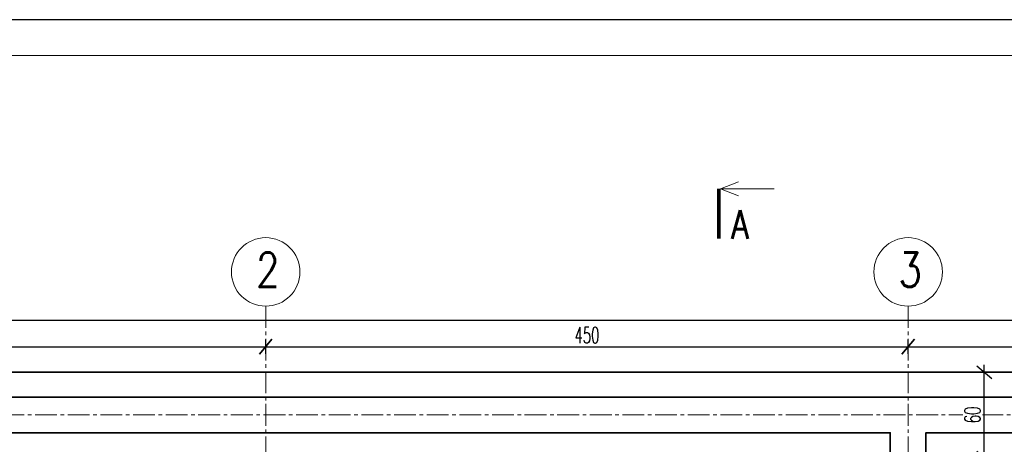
# Model space of a CAD drawing. Header units: centimetres. Extents: x 125945 to 146944, y 20629 to 31773.
# Tile 57 of 80: x 140735 to 141424, y 27407 to 27704. Entities that reach past the tile are written whole.
import ezdxf

# ---------------------------------------------------------------- set-up
doc = ezdxf.new("R2010")
doc.units = ezdxf.units.CM
doc.linetypes.add('CENTER2', pattern=[28.575, 19.05, -3.175, 3.175, -3.175])
for name, color, linetype, lineweight in [('e-cad_cienkie', 88, 'Continuous', 15), ('e-cad_opisy', 7, 'Continuous', 15), ('e-cad_osie', 172, 'CENTER2', 9), ('e-cad_wymiary', 66, 'Continuous', 15), ('K-FUNDAMENTY', 44, 'Continuous', 35), ('K-ŚCIANY KONSTRUKCYJNE', 16, 'Continuous', 35)]:
    doc.layers.add(name, color=color, linetype=linetype, lineweight=lineweight)
doc.styles.add('e-cad_1', font='simplex.shx', dxfattribs={"width": 0.6})
doc.styles.add('e-cad_2', font='simplex.shx', dxfattribs={"width": 0.8})
doc.styles.add('simpl', font='simplex.shx', dxfattribs={"width": 0.6})
doc.dimstyles.new('e-cad_1_50_[cm]', dxfattribs={"dimscale": 5, "dimtxt": 2.25, "dimasz": 1.75, "dimexe": 1, "dimexo": 0, "dimgap": 0.5, "dimtad": 1, "dimdec": 1, "dimrnd": 0.5, "dimdsep": 46, "dimtxsty": 'simpl', "dimblk": 'OBLIQUE', "dimcen": 0, "dimdle": 1, "dimclrd": 256, "dimclre": 256, "dimclrt": 256, "dimadec": 0, "dimazin": 0, "dimtfac": 1, "dimtdec": 1, "dimtix": 1, "dimtmove": 2, "dimatfit": 3, "dimldrblk": 'OBLIQUE', "dimfxl": 1, "dimfxlon": 1, "dimtfill": 1, "dimarcsym": 0})

# ---------------------------------------------------------------- blocks, each defined once
blk = doc.blocks.new('_Oblique')
at = {"color": 0, "linetype": 'ByBlock', "lineweight": -2}
blk.add_line((0.5, 0.6), (-0.5, -0.6), dxfattribs=at)
blk = doc.blocks.new('*D3681')
at = {"layer": 'Defpoints', "color": 0}
for p in [(141386.9, 27457.41), (141410.17, 27457.41), (141386.9, 27397.41)]:
    blk.add_point(p, dxfattribs=at)
at = {"layer": 'e-cad_wymiary', "lineweight": -2, "ltscale": 2}
for p, q in [((141410.17, 27392.41), (141410.17, 27462.41)), ((141405.17, 27457.41), (141415.17, 27457.41)), ((141405.17, 27397.41), (141415.17, 27397.41))]:
    blk.add_line(p, q, dxfattribs=at)
at = {"layer": 'e-cad_wymiary', "lineweight": -2, "xscale": 8.75, "yscale": 8.75, "zscale": 8.75}
for p, rotation in [((141410.17, 27457.41), 90), ((141410.17, 27397.41), 270)]:
    blk.add_blockref('_Oblique', p, dxfattribs=dict(at, rotation=rotation))
at = {"layer": 'e-cad_wymiary', "ltscale": 2, "insert": (141402.04, 27427.41), "char_height": 11.25, "attachment_point": 5, "rotation": 90, "style": 'simpl', "bg_fill": 3, "box_fill_scale": 1.1, "bg_fill_color": 256, "bg_fill_true_color": 13158600, "bg_fill_transparency": 0}
blk.add_mtext('60', dxfattribs=at)
blk = doc.blocks.new('*D3843')
at = {"layer": 'Defpoints', "color": 0}
for p in [(140906.9, 27475.25), (140456.9, 27457.41), (140906.9, 27457.41)]:
    blk.add_point(p, dxfattribs=at)
at = {"layer": 'e-cad_wymiary', "lineweight": -2, "ltscale": 2}
for p, q in [((140456.9, 27470.25), (140456.9, 27480.25)), ((140906.9, 27470.25), (140906.9, 27480.25)), ((140451.9, 27475.25), (140911.9, 27475.25))]:
    blk.add_line(p, q, dxfattribs=at)
at = {"layer": 'e-cad_wymiary', "lineweight": -2, "xscale": 8.75, "yscale": 8.75, "zscale": 8.75, "rotation": 180}
blk.add_blockref('_Oblique', (140456.9, 27475.25), dxfattribs=at)
at = {"layer": 'e-cad_wymiary', "lineweight": -2, "xscale": 8.75, "yscale": 8.75, "zscale": 8.75}
blk.add_blockref('_Oblique', (140906.9, 27475.25), dxfattribs=at)
at = {"layer": 'e-cad_wymiary', "ltscale": 2, "insert": (140681.9, 27483.37), "char_height": 11.25, "attachment_point": 5, "style": 'simpl', "bg_fill": 3, "box_fill_scale": 1.1, "bg_fill_color": 256, "bg_fill_true_color": 13158600, "bg_fill_transparency": 0}
blk.add_mtext('450', dxfattribs=at)
blk = doc.blocks.new('*D3844')
at = {"layer": 'Defpoints', "color": 0}
for p in [(141356.9, 27475.25), (140906.9, 27457.41), (141356.9, 27457.41)]:
    blk.add_point(p, dxfattribs=at)
at = {"layer": 'e-cad_wymiary', "lineweight": -2, "ltscale": 2}
for p, q in [((140906.9, 27470.25), (140906.9, 27480.25)), ((141356.9, 27470.25), (141356.9, 27480.25)), ((140901.9, 27475.25), (141361.9, 27475.25))]:
    blk.add_line(p, q, dxfattribs=at)
at = {"layer": 'e-cad_wymiary', "lineweight": -2, "xscale": 8.75, "yscale": 8.75, "zscale": 8.75, "rotation": 180}
blk.add_blockref('_Oblique', (140906.9, 27475.25), dxfattribs=at)
at = {"layer": 'e-cad_wymiary', "lineweight": -2, "xscale": 8.75, "yscale": 8.75, "zscale": 8.75}
blk.add_blockref('_Oblique', (141356.9, 27475.25), dxfattribs=at)
at = {"layer": 'e-cad_wymiary', "ltscale": 2, "insert": (141131.9, 27483.37), "char_height": 11.25, "attachment_point": 5, "style": 'simpl', "bg_fill": 3, "box_fill_scale": 1.1, "bg_fill_color": 256, "bg_fill_true_color": 13158600, "bg_fill_transparency": 0}
blk.add_mtext('450', dxfattribs=at)
blk = doc.blocks.new('*D3845')
at = {"layer": 'Defpoints', "color": 0}
for p in [(141806.9, 27475.25), (141356.9, 27457.41), (141806.9, 27457.41)]:
    blk.add_point(p, dxfattribs=at)
at = {"layer": 'e-cad_wymiary', "lineweight": -2, "ltscale": 2}
for p, q in [((141356.9, 27470.25), (141356.9, 27480.25)), ((141806.9, 27470.25), (141806.9, 27480.25)), ((141351.9, 27475.25), (141811.9, 27475.25))]:
    blk.add_line(p, q, dxfattribs=at)
at = {"layer": 'e-cad_wymiary', "lineweight": -2, "xscale": 8.75, "yscale": 8.75, "zscale": 8.75, "rotation": 180}
blk.add_blockref('_Oblique', (141356.9, 27475.25), dxfattribs=at)
at = {"layer": 'e-cad_wymiary', "lineweight": -2, "xscale": 8.75, "yscale": 8.75, "zscale": 8.75}
blk.add_blockref('_Oblique', (141806.9, 27475.25), dxfattribs=at)
at = {"layer": 'e-cad_wymiary', "ltscale": 2, "insert": (141581.9, 27483.37), "char_height": 11.25, "attachment_point": 5, "style": 'simpl', "bg_fill": 3, "box_fill_scale": 1.1, "bg_fill_color": 256, "bg_fill_true_color": 13158600, "bg_fill_transparency": 0}
blk.add_mtext('450', dxfattribs=at)
blk = doc.blocks.new('*D3851')
at = {"layer": 'Defpoints', "color": 0}
for p in [(140426.9, 27493.54), (140426.9, 27457.41), (143756.9, 27457.41)]:
    blk.add_point(p, dxfattribs=at)
at = {"layer": 'e-cad_wymiary', "lineweight": -2, "ltscale": 2}
for p, q in [((143761.9, 27493.54), (140421.9, 27493.54)), ((140426.9, 27488.54), (140426.9, 27498.54)), ((143756.9, 27488.54), (143756.9, 27498.54))]:
    blk.add_line(p, q, dxfattribs=at)
at = {"layer": 'e-cad_wymiary', "lineweight": -2, "xscale": 8.75, "yscale": 8.75, "zscale": 8.75, "rotation": 180}
blk.add_blockref('_Oblique', (140426.9, 27493.54), dxfattribs=at)
at = {"layer": 'e-cad_wymiary', "lineweight": -2, "xscale": 8.75, "yscale": 8.75, "zscale": 8.75}
blk.add_blockref('_Oblique', (143756.9, 27493.54), dxfattribs=at)
at = {"layer": 'e-cad_wymiary', "ltscale": 2, "insert": (142091.9, 27501.67), "char_height": 11.25, "attachment_point": 5, "style": 'simpl', "bg_fill": 3, "box_fill_scale": 1.1, "bg_fill_color": 256, "bg_fill_true_color": 13158600, "bg_fill_transparency": 0}
blk.add_mtext('3330', dxfattribs=at)
blk = doc.blocks.new('e-cad_przekroj_1_1_P')
at = {"const_width": 0.5}
blk.add_lwpolyline([(0, 0), (0, 7)], dxfattribs=at)
for points in [[(0.25, 7), (2.75, 8)], [(0.25, 7), (7.75, 7)], [(0.25, 7), (2.75, 6)]]:
    blk.add_lwpolyline(points)
at = {"style": 'e-cad_1', "width": 0.8}
blk.add_attdef('SYMBOL', (1.75, 0), '', height=4, dxfattribs=at)

msp = doc.modelspace()

# ---------------------------------------------------------------- linework, layer by layer
at = {"layer": 'Defpoints'}
msp.add_lwpolyline([(140133.77, 26219.46), (144533.77, 26219.46), (144533.77, 27704.46), (140133.77, 27704.46)], close=True, dxfattribs=at)
at = {"layer": 'e-cad_cienkie'}
msp.add_lwpolyline([(140283.77, 26244.46), (144508.77, 26244.46), (144508.77, 27679.46), (140283.77, 27679.46)], close=True, dxfattribs=at)
at = {"layer": 'e-cad_opisy'}
for centre in [(140906.9, 27527.67), (141356.9, 27527.67)]:
    msp.add_circle(centre, 24, dxfattribs=at)
at = {"layer": 'e-cad_osie', "ltscale": 0.8}
for p, q in [((140906.9, 27503.67), (140906.9, 26551.76)), ((141356.9, 27503.67), (141356.9, 26551.76)), ((140379.62, 27427.41), (143800.44, 27427.41))]:
    msp.add_line(p, q, dxfattribs=at)
at = {"layer": 'K-FUNDAMENTY', "ltscale": 0.8}
msp.add_line((140426.9, 27457.41), (143756.9, 27457.41), dxfattribs=at)
at = {"layer": 'K-ŚCIANY KONSTRUKCYJNE', "ltscale": 0.8}
msp.add_lwpolyline([(140501.9, 27439.92), (141806.9, 27439.92)], dxfattribs=at)
for points in [[(140501.9, 27414.92), (140469.4, 27414.92), (140469.4, 26629.92), (141344.4, 26629.92), (141344.4, 27414.92), (140501.9, 27414.92), (140501.9, 27414.92)], [(141761.9, 27414.92), (141369.4, 27414.92), (141369.4, 26629.92), (141794.4, 26629.92), (141794.4, 27414.92), (141761.9, 27414.92), (141761.9, 27414.92)]]:
    msp.add_lwpolyline(points, close=True, dxfattribs=at)

# ---------------------------------------------------------------- block references
at = {"layer": 'e-cad_opisy', "ltscale": 2, "xscale": 5, "yscale": 5, "zscale": 5}
msp.add_blockref('e-cad_przekroj_1_1_P', (141224.26, 27550.9), dxfattribs=at).add_auto_attribs({'SYMBOL': 'A'})

# ---------------------------------------------------------------- texts
at = {"layer": 'e-cad_opisy', "ltscale": 2, "style": 'e-cad_2', "width": 0.8}
for s, p in [('2', (140900.11, 27517.17)), ('3', (141350.11, 27517.17))]:
    msp.add_text(s, height=24, dxfattribs=at).set_placement(p)

# ---------------------------------------------------------------- next in the draw order: dimensions: what is measured, and where the dimension line sits
at = {"layer": 'e-cad_wymiary', "ltscale": 2}
dim = msp.add_linear_dim(base=(140906.9, 27475.25), p1=(140456.9, 27457.41), p2=(140906.9, 27457.41), dimstyle='e-cad_1_50_[cm]', dxfattribs=at)
dim.commit()
dim.dimension.update_dxf_attribs({"geometry": '*D3843', "text_midpoint": (140681.9, 27483.37)})
dim = msp.add_linear_dim(base=(141410.17, 27457.41), p1=(141386.9, 27397.41), p2=(141386.9, 27457.41), angle=90, dimstyle='e-cad_1_50_[cm]', dxfattribs=at)
dim.commit()
dim.dimension.update_dxf_attribs({"geometry": '*D3681', "text_midpoint": (141402.04, 27427.41)})

# ---------------------------------------------------------------- next in the draw order: dimensions: what is measured, and where the dimension line sits
dim = msp.add_linear_dim(base=(141356.9, 27475.25), p1=(140906.9, 27457.41), p2=(141356.9, 27457.41), dimstyle='e-cad_1_50_[cm]', dxfattribs=at)
dim.commit()
dim.dimension.update_dxf_attribs({"geometry": '*D3844', "text_midpoint": (141131.9, 27483.37)})

# ---------------------------------------------------------------- next in the draw order: dimensions: what is measured, and where the dimension line sits
dim = msp.add_linear_dim(base=(141806.9, 27475.25), p1=(141356.9, 27457.41), p2=(141806.9, 27457.41), dimstyle='e-cad_1_50_[cm]', dxfattribs=at)
dim.commit()
dim.dimension.update_dxf_attribs({"geometry": '*D3845', "text_midpoint": (141581.9, 27483.37)})

# ---------------------------------------------------------------- next in the draw order: dimensions: what is measured, and where the dimension line sits
dim = msp.add_linear_dim(base=(140426.9, 27493.54), p1=(143756.9, 27457.41), p2=(140426.9, 27457.41), dimstyle='e-cad_1_50_[cm]', dxfattribs=at)
dim.commit()
dim.dimension.update_dxf_attribs({"geometry": '*D3851', "text_midpoint": (142091.9, 27501.67)})

doc.saveas('drawing.dxf')
